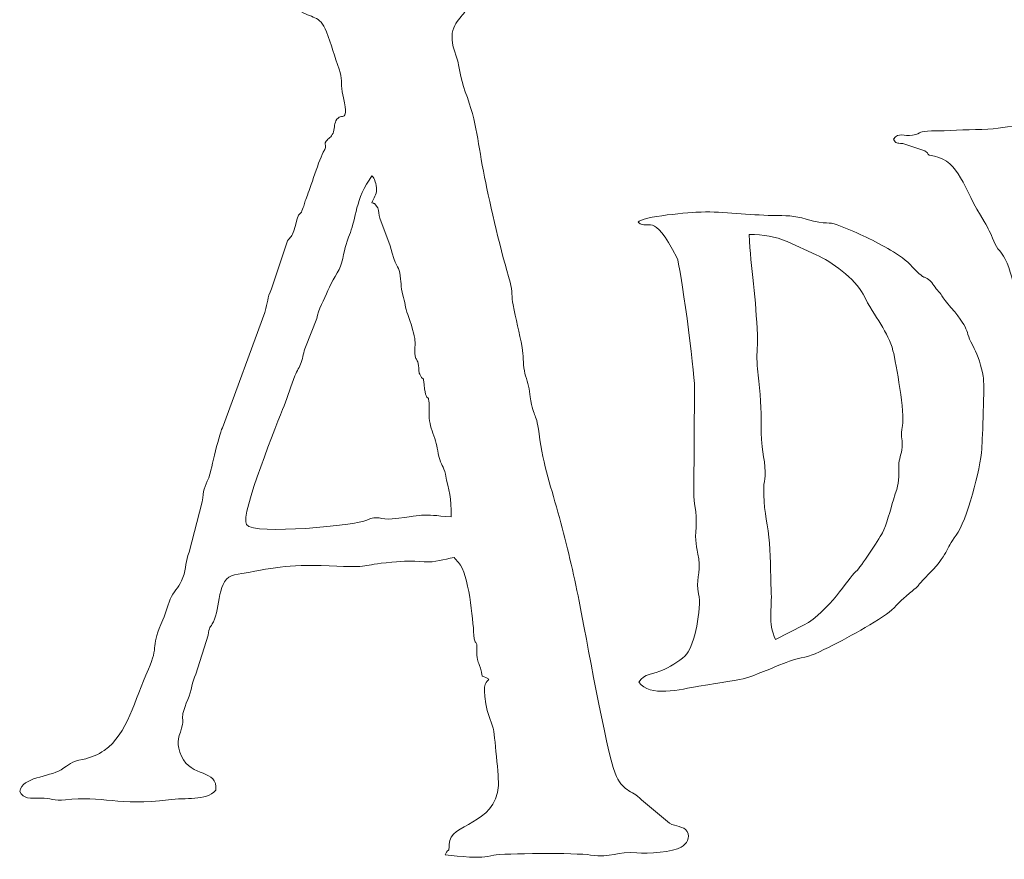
# Model space of a CAD drawing. Header units: millimetres. Extents: x -354 to 271, y -338 to 361.
# Tile 33 of 38: x 40 to 98, y 99 to 148. Entities that reach past the tile are written whole.
import ezdxf

# ---------------------------------------------------------------- set-up
doc = ezdxf.new("R2010")
doc.units = ezdxf.units.MM
doc.header["$MEASUREMENT"] = 0
doc.layers.add('Layer 1', color=7, linetype='Continuous')

msp = doc.modelspace()

# ---------------------------------------------------------------- linework, layer by layer
at = {"layer": 'Layer 1', "color": 175, "lineweight": 20}
for points, knots in [([(54.6062, 149.4935), (54.7774, 149.0673), (55.0293, 149.0908), (55.4669, 148.9569), (55.4669, 148.9569), (55.9008, 148.8242), (56.133, 148.6755), (56.4726, 148.442), (56.4726, 148.442), (57.2614, 147.8997), (57.7223, 148.2053), (58.1214, 147.1558), (58.1214, 147.1558), (58.3968, 146.4316), (58.6078, 145.6801), (58.8715, 144.9755), (58.8715, 144.9755), (59.0896, 144.3927), (58.9273, 144.1809), (59.0534, 143.6402), (59.0534, 143.6402), (59.5391, 141.556), (58.9893, 142.5689), (58.6751, 141.9329), (58.6751, 141.9329), (58.583, 141.7463), (58.5828, 141.4224), (58.5079, 141.2239), (58.5079, 141.2239), (58.4052, 140.9514), (58.2438, 140.9434), (58.1069, 140.7389), (58.1069, 140.7389), (57.9153, 140.4525), (58.2224, 140.6397), (57.9382, 140.0958), (57.9382, 140.0958), (57.6181, 139.4833), (57.0653, 137.6563), (56.9531, 137.4288), (56.9531, 137.4288), (56.8146, 137.1477), (56.8386, 137.0269), (56.7258, 136.7566), (56.7258, 136.7566), (56.4738, 136.1525), (56.6341, 137.0176), (56.2026, 135.4915), (56.2026, 135.4915), (56.1083, 135.1581), (56.0016, 135.1355), (55.8402, 134.8908), (55.8402, 134.8908), (55.8402, 134.8908), (54.9007, 132.0925), (54.9007, 132.0925), (54.9007, 132.0925), (54.6219, 131.4789), (54.708, 131.3584), (54.5049, 130.7008), (54.5049, 130.7008), (54.5049, 130.7008), (52.0182, 123.9375), (52.0182, 123.9375), (52.0182, 123.9375), (51.7774, 123.4461), (51.2871, 121.1337), (51.2214, 120.9986), (51.2214, 120.9986), (50.9503, 120.4408), (50.8978, 120.2693), (50.8368, 119.592), (50.8368, 119.592), (50.8368, 119.592), (50.0692, 116.6349), (50.0692, 116.6349), (50.0692, 116.6349), (49.8404, 116.124), (49.9058, 115.7007), (49.6952, 115.1477), (49.6952, 115.1477), (49.4873, 114.6015), (49.2615, 114.4525), (49.03, 114.0275), (49.03, 114.0275), (48.8158, 113.6345), (48.7343, 113.105), (48.5219, 112.6659), (48.5219, 112.6659), (47.7733, 111.1184), (48.3053, 111.1321), (47.6742, 109.7706), (47.6742, 109.7706), (46.8199, 107.9274), (46.5055, 106.0039), (45.0692, 104.997), (45.0692, 104.997), (44.734, 104.762), (44.2945, 104.566), (43.8138, 104.4747), (43.8138, 104.4747), (43.1304, 104.3449), (43.0393, 104.1683), (42.5493, 103.8711), (42.5493, 103.8711), (41.7944, 103.4132), (40.2931, 103.4632), (40.1193, 102.5959), (40.1193, 102.5959), (40.3449, 102.1528), (40.7364, 102.1854), (41.3342, 102.2019), (41.3342, 102.2019), (41.9469, 102.2187), (42.1427, 102.0266), (42.7984, 102.1041), (42.7984, 102.1041), (44.9394, 102.3573), (45.9793, 101.7261), (48.8465, 102.1086), (48.8465, 102.1086), (49.8687, 102.245), (51.0244, 102.0116), (51.6342, 102.6679), (51.6342, 102.6679), (51.7441, 103.9316), (50.1929, 103.3979), (49.6178, 104.6574), (49.6178, 104.6574), (49.2872, 105.3813), (49.4145, 105.6513), (49.6237, 106.3142), (49.6237, 106.3142), (49.8497, 107.03), (49.4201, 106.6823), (49.9937, 107.993), (49.9937, 107.993), (50.231, 108.5353), (50.2178, 109.0237), (50.4616, 109.4789), (50.4616, 109.4789), (50.4616, 109.4789), (51.1708, 111.7717), (51.1708, 111.7717), (51.1708, 111.7717), (51.2525, 112.2599), (51.293, 112.1828), (51.4888, 112.5463), (51.4888, 112.5463), (51.897, 113.3039), (51.6641, 115.1238), (52.7327, 115.3036), (52.7327, 115.3036), (55.1506, 115.7105), (55.6182, 115.9413), (58.2839, 115.8252), (58.2839, 115.8252), (60.923, 115.7102), (59.9978, 115.8769), (61.9531, 116.0451), (61.9531, 116.0451), (62.7966, 116.1176), (63.0069, 116.1427), (63.8541, 116.0737), (63.8541, 116.0737), (64.5109, 116.0201), (64.9979, 116.2232), (65.6188, 116.3131), (65.6188, 116.3131), (65.6338, 116.2965), (65.6557, 116.2921), (65.6625, 116.2622), (65.6625, 116.2622), (65.6625, 116.2622), (65.8805, 116.0268), (65.8805, 116.0268), (65.8805, 116.0268), (66.4698, 115.3501), (66.7212, 112.7124), (66.773, 111.7595), (66.773, 111.7595), (66.8112, 111.0578), (66.98, 111.664), (66.9545, 110.7842), (66.9545, 110.7842), (66.9373, 110.1919), (67.0301, 110.2971), (67.1564, 109.83), (67.1564, 109.83), (67.3578, 109.0854), (67.1389, 109.5169), (67.6432, 109.1811), (67.6432, 109.1811), (67.5661, 108.9899), (67.2493, 109.0333), (67.471, 107.7325), (67.471, 107.7325), (67.564, 107.1871), (67.7762, 106.7873), (67.9075, 106.3107), (67.9075, 106.3107), (67.9737, 106.0704), (68.2465, 103.2241), (68.2241, 102.9474), (68.2241, 102.9474), (68.0314, 100.5659), (65.3524, 100.7585), (65.3235, 99.5065), (65.3235, 99.5065), (65.3083, 98.847), (65.3192, 99.4069), (65.0802, 98.8788), (65.0802, 98.8788), (66.0244, 98.7939), (66.9999, 98.6147), (67.9515, 98.8499), (67.9515, 98.8499), (68.4535, 98.974), (72.8145, 98.9975), (73.6263, 98.866), (73.6263, 98.866), (74.8264, 98.6717), (75.1982, 99.1044), (76.3401, 98.9898), (76.3401, 98.9898), (76.9659, 98.927), (78.4782, 99.0488), (78.9434, 99.3247), (78.9434, 99.3247), (79.2506, 99.5069), (79.5136, 99.8882), (79.2885, 100.2474), (79.2885, 100.2474), (79.0761, 100.5865), (78.6164, 100.5017), (78.2637, 100.7393), (78.2637, 100.7393), (78.2637, 100.7393), (76.6064, 102.1057), (76.6064, 102.1057), (76.6064, 102.1057), (76.0244, 102.7349), (75.4915, 102.5459), (75.0616, 103.6751), (75.0616, 103.6751), (74.5165, 105.1071), (73.3568, 111.7484), (72.9498, 113.7579), (72.9498, 113.7579), (72.6125, 115.4235), (72.2416, 117.0449), (71.8002, 118.6597), (71.8002, 118.6597), (71.3229, 120.4063), (70.8591, 121.6439), (70.5974, 123.586), (70.5974, 123.586), (70.3953, 125.0854), (70.2861, 124.275), (70.0399, 126.0619), (70.0399, 126.0619), (69.9791, 126.503), (69.8194, 126.8517), (69.7391, 127.2786), (69.7391, 127.2786), (69.652, 127.7422), (69.6863, 128.1686), (69.6009, 128.6517), (69.6009, 128.6517), (69.4518, 129.495), (69.2324, 130.3561), (69.073, 131.1394), (69.073, 131.1394), (68.9661, 131.6646), (69.0678, 131.8921), (68.8946, 132.4769), (68.8946, 132.4769), (68.4013, 134.1417), (67.7338, 136.9889), (67.4007, 138.6324), (67.4007, 138.6324), (67.003, 140.5953), (66.9778, 141.8151), (66.2699, 143.648), (66.2699, 143.648), (65.9552, 144.4631), (65.9446, 145.2162), (65.6432, 146.0418), (65.6432, 146.0418), (65.1578, 147.3714), (65.9626, 147.9266), (66.2114, 148.283), (66.2114, 148.283), (66.2279, 148.3066), (66.6359, 149.2285), (67.1646, 149.5511), (67.1646, 149.5511), (67.3842, 149.6851), (67.5168, 149.6044), (67.5306, 150.0246), (67.5306, 150.0246), (67.5667, 151.1255), (66.2148, 150.7841), (65.1739, 150.8303), (65.1739, 150.8303), (64.05, 150.8801), (63.4049, 150.5607), (62.4172, 150.5866), (62.4172, 150.5866), (61.8683, 150.601), (61.4429, 150.5618), (60.9029, 150.5329), (60.9029, 150.5329), (60.0139, 150.4854), (60.0223, 150.7592), (59.4823, 150.7675), (59.4823, 150.7675), (59.4823, 150.7675), (56.8927, 150.3145), (56.8927, 150.3145), (56.8927, 150.3145), (56.4063, 150.2614), (55.9749, 150.271), (55.5844, 150.0996), (55.5844, 150.0996), (55.2866, 149.9689), (54.7718, 149.6849), (54.6062, 149.4935)], [0, 0, 0, 0, 0.0120482, 0.0120482, 0.0120482, 0.0120482, 0.0240964, 0.0240964, 0.0240964, 0.0240964, 0.0361446, 0.0361446, 0.0361446, 0.0361446, 0.0481928, 0.0481928, 0.0481928, 0.0481928, 0.060241, 0.060241, 0.060241, 0.060241, 0.0722892, 0.0722892, 0.0722892, 0.0722892, 0.0843373, 0.0843373, 0.0843373, 0.0843373, 0.0963855, 0.0963855, 0.0963855, 0.0963855, 0.1084337, 0.1084337, 0.1084337, 0.1084337, 0.1204819, 0.1204819, 0.1204819, 0.1204819, 0.1325301, 0.1325301, 0.1325301, 0.1325301, 0.1445783, 0.1445783, 0.1445783, 0.1445783, 0.1566265, 0.1566265, 0.1566265, 0.1566265, 0.1686747, 0.1686747, 0.1686747, 0.1686747, 0.1807229, 0.1807229, 0.1807229, 0.1807229, 0.1927711, 0.1927711, 0.1927711, 0.1927711, 0.2048193, 0.2048193, 0.2048193, 0.2048193, 0.2168675, 0.2168675, 0.2168675, 0.2168675, 0.2289157, 0.2289157, 0.2289157, 0.2289157, 0.2409639, 0.2409639, 0.2409639, 0.2409639, 0.253012, 0.253012, 0.253012, 0.253012, 0.2650602, 0.2650602, 0.2650602, 0.2650602, 0.2771084, 0.2771084, 0.2771084, 0.2771084, 0.2891566, 0.2891566, 0.2891566, 0.2891566, 0.3012048, 0.3012048, 0.3012048, 0.3012048, 0.313253, 0.313253, 0.313253, 0.313253, 0.3253012, 0.3253012, 0.3253012, 0.3253012, 0.3373494, 0.3373494, 0.3373494, 0.3373494, 0.3493976, 0.3493976, 0.3493976, 0.3493976, 0.3614458, 0.3614458, 0.3614458, 0.3614458, 0.373494, 0.373494, 0.373494, 0.373494, 0.3855422, 0.3855422, 0.3855422, 0.3855422, 0.3975904, 0.3975904, 0.3975904, 0.3975904, 0.4096386, 0.4096386, 0.4096386, 0.4096386, 0.4216867, 0.4216867, 0.4216867, 0.4216867, 0.4337349, 0.4337349, 0.4337349, 0.4337349, 0.4457831, 0.4457831, 0.4457831, 0.4457831, 0.4578313, 0.4578313, 0.4578313, 0.4578313, 0.4698795, 0.4698795, 0.4698795, 0.4698795, 0.4819277, 0.4819277, 0.4819277, 0.4819277, 0.4939759, 0.4939759, 0.4939759, 0.4939759, 0.5060241, 0.5060241, 0.5060241, 0.5060241, 0.5180723, 0.5180723, 0.5180723, 0.5180723, 0.5301205, 0.5301205, 0.5301205, 0.5301205, 0.5421687, 0.5421687, 0.5421687, 0.5421687, 0.5542169, 0.5542169, 0.5542169, 0.5542169, 0.5662651, 0.5662651, 0.5662651, 0.5662651, 0.5783133, 0.5783133, 0.5783133, 0.5783133, 0.5903614, 0.5903614, 0.5903614, 0.5903614, 0.6024096, 0.6024096, 0.6024096, 0.6024096, 0.6144578, 0.6144578, 0.6144578, 0.6144578, 0.626506, 0.626506, 0.626506, 0.626506, 0.6385542, 0.6385542, 0.6385542, 0.6385542, 0.6506024, 0.6506024, 0.6506024, 0.6506024, 0.6626506, 0.6626506, 0.6626506, 0.6626506, 0.6746988, 0.6746988, 0.6746988, 0.6746988, 0.686747, 0.686747, 0.686747, 0.686747, 0.6987952, 0.6987952, 0.6987952, 0.6987952, 0.7108434, 0.7108434, 0.7108434, 0.7108434, 0.7228916, 0.7228916, 0.7228916, 0.7228916, 0.7349398, 0.7349398, 0.7349398, 0.7349398, 0.746988, 0.746988, 0.746988, 0.746988, 0.7590361, 0.7590361, 0.7590361, 0.7590361, 0.7710843, 0.7710843, 0.7710843, 0.7710843, 0.7831325, 0.7831325, 0.7831325, 0.7831325, 0.7951807, 0.7951807, 0.7951807, 0.7951807, 0.8072289, 0.8072289, 0.8072289, 0.8072289, 0.8192771, 0.8192771, 0.8192771, 0.8192771, 0.8313253, 0.8313253, 0.8313253, 0.8313253, 0.8433735, 0.8433735, 0.8433735, 0.8433735, 0.8554217, 0.8554217, 0.8554217, 0.8554217, 0.8674699, 0.8674699, 0.8674699, 0.8674699, 0.8795181, 0.8795181, 0.8795181, 0.8795181, 0.8915663, 0.8915663, 0.8915663, 0.8915663, 0.9036145, 0.9036145, 0.9036145, 0.9036145, 0.9156627, 0.9156627, 0.9156627, 0.9156627, 0.9277108, 0.9277108, 0.9277108, 0.9277108, 0.939759, 0.939759, 0.939759, 0.939759, 0.9518072, 0.9518072, 0.9518072, 0.9518072, 0.9638554, 0.9638554, 0.9638554, 0.9638554, 0.9759036, 0.9759036, 0.9759036, 0.9759036, 1, 1, 1, 1]), ([(91.4052, 140.8615), (91.5781, 140.585), (91.5438, 140.6605), (91.9573, 140.6042), (91.9573, 140.6042), (91.9573, 140.6042), (93.2376, 140.1852), (93.2376, 140.1852), (93.2376, 140.1852), (93.6051, 139.9564), (93.1785, 139.9846), (93.8011, 139.8588), (93.8011, 139.8588), (95.2931, 139.5574), (95.4319, 138.0756), (96.7281, 136.0251), (96.7281, 136.0251), (96.982, 135.6234), (97.0822, 135.3503), (97.2821, 134.8897), (97.2821, 134.8897), (97.5172, 134.3477), (97.7098, 134.2843), (97.9452, 133.8577), (97.9452, 133.8577), (98.3357, 133.1499), (98.334, 132.4066), (98.6283, 132.0554), (98.6283, 132.0554), (99.3236, 131.2258), (98.8814, 131.3553), (99.4434, 130.2949), (99.4434, 130.2949), (99.4434, 130.2949), (101.9858, 124.2895), (101.9858, 124.2895), (101.9858, 124.2895), (102.4659, 123.0258), (102.0655, 123.5564), (102.9139, 121.8344), (102.9139, 121.8344), (103.2817, 121.0879), (104.9517, 117.7773), (105.0634, 117.2335), (105.0634, 117.2335), (105.2758, 116.1996), (106.5552, 113.4378), (106.8985, 112.2947), (106.8985, 112.2947), (107.1988, 111.2943), (107.471, 110.7732), (107.86, 109.8735), (107.86, 109.8735), (108.4999, 108.3937), (109.1834, 106.5073), (109.9877, 105.1675), (109.9877, 105.1675), (109.9877, 105.1675), (110.5469, 105.1354), (110.5469, 105.1354), (110.5469, 105.1354), (110.8142, 105.4991), (111.1051, 106.6721), (111.3556, 107.2143), (111.3556, 107.2143), (111.7706, 108.1129), (111.822, 108.4145), (112.0006, 109.4241), (112.0006, 109.4241), (112.1432, 110.2303), (112.5928, 110.7475), (112.7816, 111.4828), (112.7816, 111.4828), (113.0214, 112.4166), (112.9695, 112.8314), (113.3743, 113.7396), (113.3743, 113.7396), (113.5411, 114.1139), (113.7368, 114.3428), (113.8288, 114.709), (113.8288, 114.709), (113.9543, 115.2083), (113.949, 115.3373), (114.1738, 115.7864), (114.1738, 115.7864), (114.1738, 115.7864), (115.2061, 119.0159), (115.2061, 119.0159), (115.2061, 119.0159), (115.2973, 119.4378), (115.4749, 119.696), (115.6115, 120.0438), (115.6115, 120.0438), (115.7939, 120.5084), (115.6931, 120.6994), (115.9344, 121.1486), (115.9344, 121.1486), (116.1802, 121.6061), (116.2142, 121.4587), (116.3536, 122.1412), (116.3536, 122.1412), (116.5059, 122.8866), (117.8669, 126.4239), (118.2701, 127.3546), (118.2701, 127.3546), (118.5465, 127.9925), (118.3126, 127.9588), (118.4415, 128.4245), (118.4415, 128.4245), (118.6152, 129.0519), (118.9851, 129.9108), (119.158, 130.558), (119.158, 130.558), (119.3753, 131.3713), (119.5217, 132.012), (119.8058, 132.7594), (119.8058, 132.7594), (120.0666, 133.4456), (120.4532, 134.1094), (120.5469, 134.8443), (120.5469, 134.8443), (120.9325, 137.8688), (122.6622, 136.9957), (122.9962, 137.7569), (122.9962, 137.7569), (123.3252, 138.5065), (120.5518, 138.0052), (120.1537, 138.0115), (120.1537, 138.0115), (119.7507, 138.0179), (119.4707, 138.3476), (119.0007, 138.4027), (119.0007, 138.4027), (118.4186, 138.4709), (118.0945, 138.1648), (117.6465, 138.3339), (117.6465, 138.3339), (117.4119, 138.4224), (117.5281, 138.4938), (117.0458, 138.4927), (117.0458, 138.4927), (116.7903, 138.4921), (116.5526, 138.4339), (116.3049, 138.388), (116.3049, 138.388), (115.7832, 138.2914), (115.4361, 138.341), (114.9071, 138.3268), (114.9071, 138.3268), (114.3675, 138.3123), (113.9532, 138.2613), (113.392, 138.2791), (113.392, 138.2791), (112.6694, 138.302), (111.2557, 138.7216), (112.0477, 137.6484), (112.0477, 137.6484), (112.8999, 136.4936), (112.8111, 138.015), (114.0409, 135.1892), (114.0409, 135.1892), (114.3581, 134.4604), (113.8697, 132.9193), (113.6715, 132.2183), (113.6715, 132.2183), (113.5287, 131.7135), (113.5383, 131.2235), (113.3474, 130.7617), (113.3474, 130.7617), (113.3474, 130.7617), (111.7987, 126.8844), (111.7987, 126.8844), (111.7987, 126.8844), (111.6543, 126.2955), (111.6824, 126.0394), (111.4085, 125.4975), (111.4085, 125.4975), (111.0065, 124.7021), (109.7656, 120.7104), (109.5827, 120.0216), (109.5827, 120.0216), (109.4494, 119.5193), (109.2679, 119.1626), (109.1321, 118.6923), (109.1321, 118.6923), (108.9981, 118.2284), (109.0603, 117.5082), (108.8572, 117.1153), (108.8572, 117.1153), (108.501, 117.2823), (108.0342, 117.9353), (107.9936, 118.3621), (107.9936, 118.3621), (107.8467, 119.9095), (107.6174, 119.0917), (107.3315, 119.8524), (107.3315, 119.8524), (106.8941, 121.016), (106.909, 120.4641), (106.6103, 121.2546), (106.6103, 121.2546), (106.6103, 121.2546), (105.5637, 124.4848), (105.5637, 124.4848), (105.5637, 124.4848), (105.3768, 124.963), (105.1295, 125.4468), (104.9179, 125.9772), (104.9179, 125.9772), (104.0462, 128.162), (103.841, 129.8792), (102.5541, 132.1545), (102.5541, 132.1545), (102.1863, 132.8049), (102.2858, 133.2127), (102.0085, 133.7455), (102.0085, 133.7455), (98.087, 141.2809), (101.4101, 139.8137), (101.6042, 141.0848), (101.6042, 141.0848), (101.2325, 141.3274), (99.703, 141.4899), (99.156, 141.5614), (99.156, 141.5614), (98.0022, 141.7121), (97.5908, 141.4377), (96.5819, 141.4328), (96.5819, 141.4328), (95.5926, 141.428), (94.6129, 141.3495), (93.6382, 141.3469), (93.6382, 141.3469), (92.8568, 141.3449), (93.0966, 141.2176), (92.522, 141.0997), (92.522, 141.0997), (92.0111, 140.9948), (91.7055, 141.314), (91.4052, 140.8615)], [0, 0, 0, 0, 0.0163934, 0.0163934, 0.0163934, 0.0163934, 0.0327869, 0.0327869, 0.0327869, 0.0327869, 0.0491803, 0.0491803, 0.0491803, 0.0491803, 0.0655738, 0.0655738, 0.0655738, 0.0655738, 0.0819672, 0.0819672, 0.0819672, 0.0819672, 0.0983607, 0.0983607, 0.0983607, 0.0983607, 0.1147541, 0.1147541, 0.1147541, 0.1147541, 0.1311475, 0.1311475, 0.1311475, 0.1311475, 0.147541, 0.147541, 0.147541, 0.147541, 0.1639344, 0.1639344, 0.1639344, 0.1639344, 0.1803279, 0.1803279, 0.1803279, 0.1803279, 0.1967213, 0.1967213, 0.1967213, 0.1967213, 0.2131148, 0.2131148, 0.2131148, 0.2131148, 0.2295082, 0.2295082, 0.2295082, 0.2295082, 0.2459016, 0.2459016, 0.2459016, 0.2459016, 0.2622951, 0.2622951, 0.2622951, 0.2622951, 0.2786885, 0.2786885, 0.2786885, 0.2786885, 0.295082, 0.295082, 0.295082, 0.295082, 0.3114754, 0.3114754, 0.3114754, 0.3114754, 0.3278689, 0.3278689, 0.3278689, 0.3278689, 0.3442623, 0.3442623, 0.3442623, 0.3442623, 0.3606557, 0.3606557, 0.3606557, 0.3606557, 0.3770492, 0.3770492, 0.3770492, 0.3770492, 0.3934426, 0.3934426, 0.3934426, 0.3934426, 0.4098361, 0.4098361, 0.4098361, 0.4098361, 0.4262295, 0.4262295, 0.4262295, 0.4262295, 0.442623, 0.442623, 0.442623, 0.442623, 0.4590164, 0.4590164, 0.4590164, 0.4590164, 0.4754098, 0.4754098, 0.4754098, 0.4754098, 0.4918033, 0.4918033, 0.4918033, 0.4918033, 0.5081967, 0.5081967, 0.5081967, 0.5081967, 0.5245902, 0.5245902, 0.5245902, 0.5245902, 0.5409836, 0.5409836, 0.5409836, 0.5409836, 0.557377, 0.557377, 0.557377, 0.557377, 0.5737705, 0.5737705, 0.5737705, 0.5737705, 0.5901639, 0.5901639, 0.5901639, 0.5901639, 0.6065574, 0.6065574, 0.6065574, 0.6065574, 0.6229508, 0.6229508, 0.6229508, 0.6229508, 0.6393443, 0.6393443, 0.6393443, 0.6393443, 0.6557377, 0.6557377, 0.6557377, 0.6557377, 0.6721311, 0.6721311, 0.6721311, 0.6721311, 0.6885246, 0.6885246, 0.6885246, 0.6885246, 0.704918, 0.704918, 0.704918, 0.704918, 0.7213115, 0.7213115, 0.7213115, 0.7213115, 0.7377049, 0.7377049, 0.7377049, 0.7377049, 0.7540984, 0.7540984, 0.7540984, 0.7540984, 0.7704918, 0.7704918, 0.7704918, 0.7704918, 0.7868852, 0.7868852, 0.7868852, 0.7868852, 0.8032787, 0.8032787, 0.8032787, 0.8032787, 0.8196721, 0.8196721, 0.8196721, 0.8196721, 0.8360656, 0.8360656, 0.8360656, 0.8360656, 0.852459, 0.852459, 0.852459, 0.852459, 0.8688525, 0.8688525, 0.8688525, 0.8688525, 0.8852459, 0.8852459, 0.8852459, 0.8852459, 0.9016393, 0.9016393, 0.9016393, 0.9016393, 0.9180328, 0.9180328, 0.9180328, 0.9180328, 0.9344262, 0.9344262, 0.9344262, 0.9344262, 0.9508197, 0.9508197, 0.9508197, 0.9508197, 0.9672131, 0.9672131, 0.9672131, 0.9672131, 1, 1, 1, 1]), ([(61.9711, 118.5867), (61.3132, 118.5071), (61.1259, 118.8411), (60.4851, 118.5027), (60.4851, 118.5027), (59.9606, 118.2257), (53.859, 117.6036), (53.4275, 118.2567), (53.4275, 118.2567), (53.0364, 118.8487), (55.3141, 124.3707), (55.6326, 125.218), (55.6326, 125.218), (55.8507, 125.7981), (56.0423, 126.4197), (56.2741, 126.9809), (56.2741, 126.9809), (56.401, 127.2881), (56.5391, 127.4877), (56.6444, 127.7694), (56.6444, 127.7694), (56.7572, 128.0712), (56.7706, 128.362), (56.8845, 128.6702), (56.8845, 128.6702), (56.8845, 128.6702), (57.5489, 130.3394), (57.5489, 130.3394), (57.5489, 130.3394), (57.6459, 130.8512), (57.9869, 131.4549), (58.2069, 131.9904), (58.2069, 131.9904), (58.4211, 132.5117), (58.8839, 133.1285), (59.0048, 133.5948), (59.0048, 133.5948), (59.2159, 134.4083), (59.1954, 134.5982), (59.5247, 135.3889), (59.5247, 135.3889), (59.8529, 136.1769), (59.8112, 137.3548), (60.7941, 138.7238), (60.7941, 138.7238), (60.9167, 138.5729), (60.9056, 138.5953), (60.9828, 138.36), (60.9828, 138.36), (61.0199, 138.2469), (61.0636, 138.0309), (61.0628, 137.9193), (61.0628, 137.9193), (61.0601, 137.5748), (60.8909, 137.4476), (60.7945, 137.1239), (60.7945, 137.1239), (60.7945, 137.1239), (60.8894, 137.1036), (60.8894, 137.1036), (60.8894, 137.1036), (60.8979, 137.1004), (60.9259, 137.0932), (60.9349, 137.0888), (60.9349, 137.0888), (60.9349, 137.0888), (61.1354, 136.8342), (61.1354, 136.8342), (61.1354, 136.8342), (61.2017, 136.6355), (61.1982, 136.4423), (61.2555, 136.2359), (61.2555, 136.2359), (61.2555, 136.2359), (61.8671, 134.6143), (61.8671, 134.6143), (61.8671, 134.6143), (62.1689, 133.2858), (62.3396, 133.4587), (62.424, 133.0253), (62.424, 133.0253), (62.5225, 132.519), (62.4584, 132.2296), (62.6143, 131.7103), (62.6143, 131.7103), (62.7316, 131.3197), (62.7398, 130.9917), (62.8939, 130.5689), (62.8939, 130.5689), (63.5893, 128.6599), (63.2005, 128.9587), (63.3341, 128.155), (63.3341, 128.155), (63.3816, 127.8694), (63.469, 127.974), (63.5293, 127.5763), (63.5293, 127.5763), (63.5865, 127.1989), (63.488, 127.2773), (63.6526, 126.9691), (63.6526, 126.9691), (63.8122, 126.6702), (63.7999, 127.0177), (63.8573, 126.4466), (63.8573, 126.4466), (64.0017, 125.0104), (64.1681, 126.4742), (64.1529, 124.6629), (64.1529, 124.6629), (64.1491, 124.2035), (64.2839, 123.8752), (64.4233, 123.4681), (64.4233, 123.4681), (64.5719, 123.0342), (64.6241, 122.718), (64.7234, 122.2551), (64.7234, 122.2551), (64.8377, 121.7232), (64.9969, 121.7115), (65.1028, 121.208), (65.1028, 121.208), (65.3079, 120.2335), (65.4564, 119.8677), (65.4384, 118.6984), (65.4384, 118.6984), (63.5005, 118.8787), (64.2538, 118.8434), (61.9711, 118.5867)], [0, 0, 0, 0, 0.030303, 0.030303, 0.030303, 0.030303, 0.0606061, 0.0606061, 0.0606061, 0.0606061, 0.0909091, 0.0909091, 0.0909091, 0.0909091, 0.1212121, 0.1212121, 0.1212121, 0.1212121, 0.1515152, 0.1515152, 0.1515152, 0.1515152, 0.1818182, 0.1818182, 0.1818182, 0.1818182, 0.2121212, 0.2121212, 0.2121212, 0.2121212, 0.2424242, 0.2424242, 0.2424242, 0.2424242, 0.2727273, 0.2727273, 0.2727273, 0.2727273, 0.3030303, 0.3030303, 0.3030303, 0.3030303, 0.3333333, 0.3333333, 0.3333333, 0.3333333, 0.3636364, 0.3636364, 0.3636364, 0.3636364, 0.3939394, 0.3939394, 0.3939394, 0.3939394, 0.4242424, 0.4242424, 0.4242424, 0.4242424, 0.4545455, 0.4545455, 0.4545455, 0.4545455, 0.4848485, 0.4848485, 0.4848485, 0.4848485, 0.5151515, 0.5151515, 0.5151515, 0.5151515, 0.5454545, 0.5454545, 0.5454545, 0.5454545, 0.5757576, 0.5757576, 0.5757576, 0.5757576, 0.6060606, 0.6060606, 0.6060606, 0.6060606, 0.6363636, 0.6363636, 0.6363636, 0.6363636, 0.6666667, 0.6666667, 0.6666667, 0.6666667, 0.6969697, 0.6969697, 0.6969697, 0.6969697, 0.7272727, 0.7272727, 0.7272727, 0.7272727, 0.7575758, 0.7575758, 0.7575758, 0.7575758, 0.7878788, 0.7878788, 0.7878788, 0.7878788, 0.8181818, 0.8181818, 0.8181818, 0.8181818, 0.8484848, 0.8484848, 0.8484848, 0.8484848, 0.8787879, 0.8787879, 0.8787879, 0.8787879, 0.9090909, 0.9090909, 0.9090909, 0.9090909, 0.9393939, 0.9393939, 0.9393939, 0.9393939, 1, 1, 1, 1]), ([(76.4228, 135.9865), (77.0731, 135.4424), (77.2261, 136.7596), (78.6937, 133.915), (78.6937, 133.915), (78.8807, 133.5527), (79.7334, 127.29), (79.7264, 126.2756), (79.7264, 126.2756), (79.7264, 126.2756), (79.6808, 120.113), (79.6808, 120.113), (79.6808, 120.113), (79.6367, 119.5528), (79.8979, 119.0423), (79.8121, 118.1079), (79.8121, 118.1079), (79.7325, 117.2425), (79.8525, 117.0409), (79.9675, 116.2473), (79.9675, 116.2473), (80.0875, 115.4197), (79.7915, 114.9382), (79.9623, 114.1939), (79.9623, 114.1939), (80.1587, 113.3373), (79.7115, 111.1836), (79.2633, 110.6608), (79.2633, 110.6608), (78.9941, 110.3469), (78.4248, 109.9931), (77.9483, 109.7527), (77.9483, 109.7527), (77.253, 109.4019), (76.7589, 109.5707), (76.465, 109.0031), (76.465, 109.0031), (77.0545, 108.1089), (78.9224, 108.5884), (79.9827, 108.7694), (79.9827, 108.7694), (83.0549, 109.2938), (82.1039, 108.9434), (85.0936, 110.1709), (85.0936, 110.1709), (85.6362, 110.3937), (86.3282, 110.4616), (86.8124, 110.6785), (86.8124, 110.6785), (88.1259, 111.2671), (89.7754, 112.1947), (90.9874, 112.9947), (90.9874, 112.9947), (91.4474, 113.2984), (91.741, 113.7238), (92.1455, 114.0602), (92.1455, 114.0602), (93.3296, 115.045), (92.4761, 114.3265), (93.2377, 115.1033), (93.2377, 115.1033), (94.7764, 116.6726), (94.385, 116.7263), (95.0782, 117.6279), (95.0782, 117.6279), (95.6962, 118.4316), (96.5074, 121.5377), (96.5813, 122.704), (96.5813, 122.704), (96.6197, 123.3103), (96.7558, 126.5189), (96.6646, 126.9645), (96.6646, 126.9645), (96.5549, 127.5003), (96.3556, 128.2032), (96.1421, 128.5865), (96.1421, 128.5865), (95.4582, 129.814), (96.0644, 129.5176), (94.5062, 131.3074), (94.5062, 131.3074), (94.2575, 131.5931), (94.3204, 131.6476), (94.0503, 131.9235), (94.0503, 131.9235), (93.8588, 132.1191), (93.6779, 132.4558), (93.5368, 132.571), (93.5368, 132.571), (93.0377, 132.9786), (93.4077, 132.421), (92.3624, 133.5268), (92.3624, 133.5268), (92.0587, 133.848), (91.4832, 134.205), (91.0624, 134.4525), (91.0624, 134.4525), (90.1096, 135.0132), (89.1677, 135.4105), (88.094, 135.8439), (88.094, 135.8439), (87.5503, 136.0634), (87.5603, 135.7911), (86.2828, 136.1702), (86.2828, 136.1702), (85.5527, 136.3869), (85.1087, 136.3813), (84.3021, 136.3898), (84.3021, 136.3898), (82.9374, 136.4044), (81.4226, 136.6364), (80.1188, 136.5912), (80.1188, 136.5912), (79.5498, 136.5714), (76.5825, 136.3464), (76.4228, 135.9865)], [0, 0, 0, 0, 0.0333333, 0.0333333, 0.0333333, 0.0333333, 0.0666667, 0.0666667, 0.0666667, 0.0666667, 0.1, 0.1, 0.1, 0.1, 0.1333333, 0.1333333, 0.1333333, 0.1333333, 0.1666667, 0.1666667, 0.1666667, 0.1666667, 0.2, 0.2, 0.2, 0.2, 0.2333333, 0.2333333, 0.2333333, 0.2333333, 0.2666667, 0.2666667, 0.2666667, 0.2666667, 0.3, 0.3, 0.3, 0.3, 0.3333333, 0.3333333, 0.3333333, 0.3333333, 0.3666667, 0.3666667, 0.3666667, 0.3666667, 0.4, 0.4, 0.4, 0.4, 0.4333333, 0.4333333, 0.4333333, 0.4333333, 0.4666667, 0.4666667, 0.4666667, 0.4666667, 0.5, 0.5, 0.5, 0.5, 0.5333333, 0.5333333, 0.5333333, 0.5333333, 0.5666667, 0.5666667, 0.5666667, 0.5666667, 0.6, 0.6, 0.6, 0.6, 0.6333333, 0.6333333, 0.6333333, 0.6333333, 0.6666667, 0.6666667, 0.6666667, 0.6666667, 0.7, 0.7, 0.7, 0.7, 0.7333333, 0.7333333, 0.7333333, 0.7333333, 0.7666667, 0.7666667, 0.7666667, 0.7666667, 0.8, 0.8, 0.8, 0.8, 0.8333333, 0.8333333, 0.8333333, 0.8333333, 0.8666667, 0.8666667, 0.8666667, 0.8666667, 0.9, 0.9, 0.9, 0.9, 0.9333333, 0.9333333, 0.9333333, 0.9333333, 1, 1, 1, 1]), ([(91.9352, 124.0603), (91.8052, 123.3677), (91.9298, 123.4266), (91.9014, 122.7925), (91.9014, 122.7925), (91.8835, 122.3916), (91.7076, 122.0895), (91.7078, 121.7308), (91.7078, 121.7308), (91.7086, 120.5405), (91.7371, 120.7949), (91.3962, 119.711), (91.3962, 119.711), (91.2253, 119.1675), (90.9816, 118.1772), (90.748, 117.7727), (90.748, 117.7727), (90.4879, 117.3222), (89.5116, 115.7808), (89.1922, 115.5011), (89.1922, 115.5011), (88.6853, 115.057), (87.6747, 113.1923), (86.122, 112.3445), (86.122, 112.3445), (86.122, 112.3445), (84.478, 111.5009), (84.478, 111.5009), (84.478, 111.5009), (84.0045, 112.5477), (84.2869, 113.231), (84.2235, 114.4326), (84.2235, 114.4326), (84.1749, 115.354), (84.192, 116.6458), (84.0905, 117.5066), (84.0905, 117.5066), (83.9673, 118.5519), (83.7581, 119.2411), (83.782, 120.3963), (83.782, 120.3963), (83.7885, 120.7093), (83.8621, 120.8614), (83.8759, 121.1086), (83.8759, 121.1086), (83.9098, 121.7143), (83.6615, 122.7983), (83.6505, 123.2382), (83.6505, 123.2382), (83.6229, 124.3505), (83.6607, 125.174), (83.5347, 126.2788), (83.5347, 126.2788), (83.476, 126.7939), (83.4194, 127.2621), (83.3907, 127.7784), (83.3907, 127.7784), (83.3586, 128.3552), (83.4478, 128.8503), (83.4171, 129.3818), (83.4171, 129.3818), (83.3584, 130.3986), (83.2966, 131.3332), (83.1889, 132.3717), (83.1889, 132.3717), (83.0829, 133.3932), (82.9715, 134.1933), (82.9332, 135.2758), (82.9332, 135.2758), (83.7808, 135.2701), (84.4469, 135.1479), (85.1609, 134.8651), (85.1609, 134.8651), (85.1609, 134.8651), (86.8674, 134.0828), (86.8674, 134.0828), (86.8674, 134.0828), (87.7462, 133.6921), (89.1502, 132.6792), (89.6171, 131.7639), (89.6171, 131.7639), (90.3238, 130.3786), (91.0894, 129.5602), (91.372, 128.4545), (91.372, 128.4545), (91.5646, 127.7006), (92.0659, 124.7569), (91.9352, 124.0603)], [0, 0, 0, 0, 0.0434783, 0.0434783, 0.0434783, 0.0434783, 0.0869565, 0.0869565, 0.0869565, 0.0869565, 0.1304348, 0.1304348, 0.1304348, 0.1304348, 0.173913, 0.173913, 0.173913, 0.173913, 0.2173913, 0.2173913, 0.2173913, 0.2173913, 0.2608696, 0.2608696, 0.2608696, 0.2608696, 0.3043478, 0.3043478, 0.3043478, 0.3043478, 0.3478261, 0.3478261, 0.3478261, 0.3478261, 0.3913043, 0.3913043, 0.3913043, 0.3913043, 0.4347826, 0.4347826, 0.4347826, 0.4347826, 0.4782609, 0.4782609, 0.4782609, 0.4782609, 0.5217391, 0.5217391, 0.5217391, 0.5217391, 0.5652174, 0.5652174, 0.5652174, 0.5652174, 0.6086957, 0.6086957, 0.6086957, 0.6086957, 0.6521739, 0.6521739, 0.6521739, 0.6521739, 0.6956522, 0.6956522, 0.6956522, 0.6956522, 0.7391304, 0.7391304, 0.7391304, 0.7391304, 0.7826087, 0.7826087, 0.7826087, 0.7826087, 0.826087, 0.826087, 0.826087, 0.826087, 0.8695652, 0.8695652, 0.8695652, 0.8695652, 0.9130435, 0.9130435, 0.9130435, 0.9130435, 1, 1, 1, 1])]:
    msp.add_open_spline(points, degree=3, knots=knots, dxfattribs=at)

doc.saveas('drawing.dxf')
